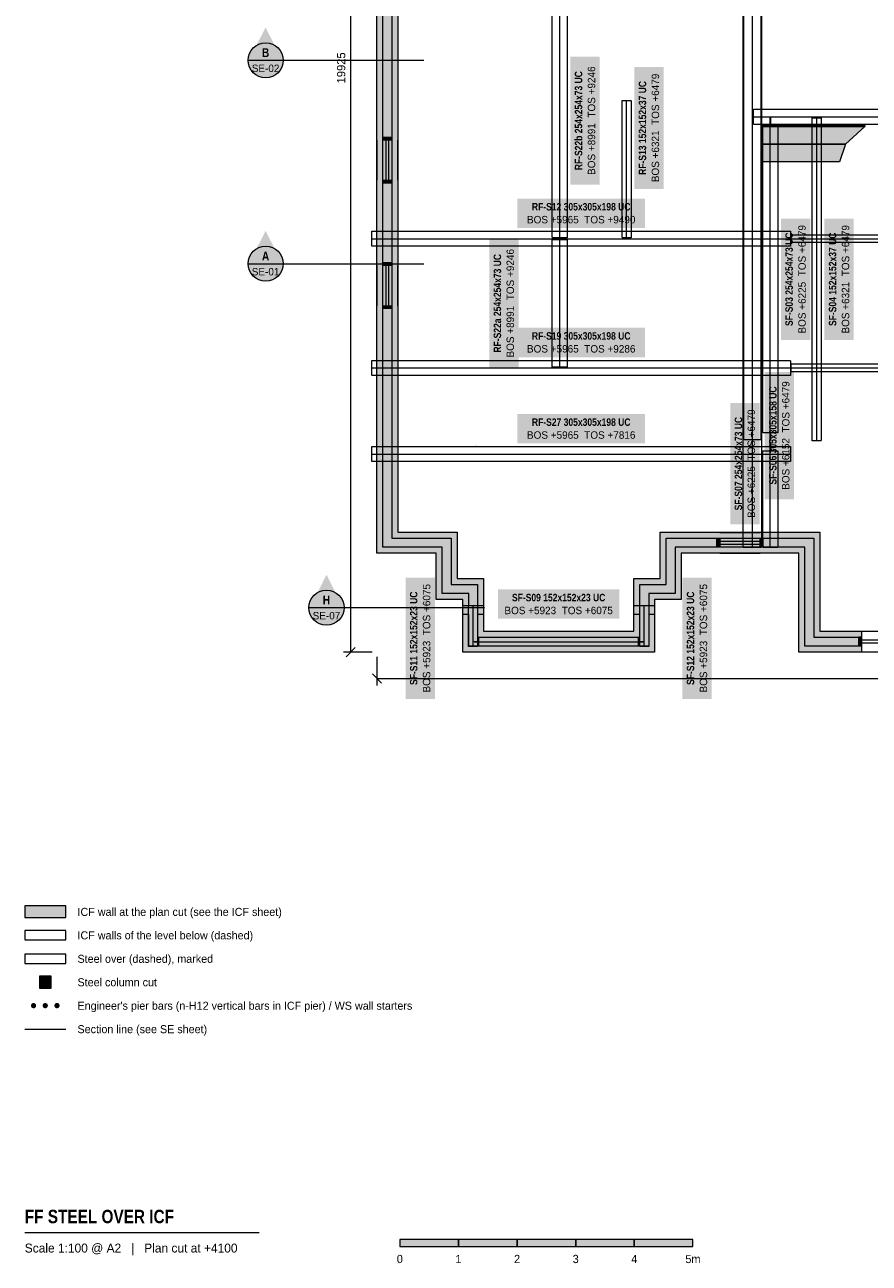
# Model space of a CAD drawing. Header units: millimetres. Extents: x -6044 to 39056, y -10454 to 29228.
# Tile 1 of 5: x -6044 to 8364, y -10454 to 10663. Entities that reach past the tile are written whole.
import ezdxf
from ezdxf.enums import TextEntityAlignment as Align

# ---------------------------------------------------------------- set-up
doc = ezdxf.new("R2010")
doc.units = ezdxf.units.MM
doc.linetypes.add('DASHED', pattern=[1.524, 1.27, -0.254])
for name, color, linetype in [('FILL-C_9E1A1A', 7, 'Continuous'), ('FILL-C_B2B2B5', 7, 'Continuous'), ('FILL-EPS', 7, 'Continuous'), ('FILL-INK', 7, 'Continuous'), ('FILL-RED', 7, 'Continuous'), ('FILL-STEEL', 7, 'Continuous'), ('FILL-TEAL_DK', 7, 'Continuous'), ('FILL-WHITE', 7, 'Continuous'), ('LINE-INK', 7, 'Continuous'), ('LINE-RED', 7, 'Continuous'), ('LINE-RED-DASH', 7, 'DASHED'), ('LINE-STEEL-DASH', 7, 'DASHED'), ('LINE-STEEL_GREY', 7, 'Continuous'), ('LINE-STEEL_GREY-DASH', 7, 'DASHED'), ('LINE-TEAL_DK', 7, 'Continuous'), ('TEXT-INK', 7, 'Continuous'), ('TEXT-RED', 7, 'Continuous'), ('TEXT-STEEL', 7, 'Continuous'), ('TEXT-STEEL_GREY', 7, 'Continuous')]:
    doc.layers.add(name, color=color, linetype=linetype)
doc.styles.add('OpenSansCondensed-Bold', font='OpenSansCondensed-Bold.ttf')

msp = doc.modelspace()

# ---------------------------------------------------------------- hatches: boundary and pattern name
at = {"layer": 'FILL-C_9E1A1A', "true_color": 0x9e1a1a}
h = msp.add_hatch(color=24, dxfattribs=at)
h.dxf.hatch_style = 1
h.paths.add_polyline_path([(-5849, -6062), (-5851, -6050), (-5855, -6039), (-5862, -6030), (-5871, -6023), (-5882, -6019), (-5894, -6017), (-5906, -6019), (-5916, -6023), (-5926, -6030), (-5933, -6039), (-5937, -6050), (-5939, -6062), (-5937, -6074), (-5933, -6084), (-5926, -6094), (-5916, -6101), (-5906, -6105), (-5894, -6107), (-5882, -6105), (-5871, -6101), (-5862, -6094), (-5855, -6084), (-5851, -6074)])
h = msp.add_hatch(color=24, dxfattribs=at)
h.dxf.hatch_style = 1
h.paths.add_polyline_path([(-5649, -6062), (-5651, -6050), (-5655, -6039), (-5662, -6030), (-5671, -6023), (-5682, -6019), (-5694, -6017), (-5706, -6019), (-5716, -6023), (-5726, -6030), (-5733, -6039), (-5737, -6050), (-5739, -6062), (-5737, -6074), (-5733, -6084), (-5726, -6094), (-5716, -6101), (-5706, -6105), (-5694, -6107), (-5682, -6105), (-5671, -6101), (-5662, -6094), (-5655, -6084), (-5651, -6074)])
h = msp.add_hatch(color=24, dxfattribs=at)
h.dxf.hatch_style = 1
h.paths.add_polyline_path([(-5449, -6062), (-5451, -6050), (-5455, -6039), (-5462, -6030), (-5471, -6023), (-5482, -6019), (-5494, -6017), (-5506, -6019), (-5516, -6023), (-5526, -6030), (-5533, -6039), (-5537, -6050), (-5539, -6062), (-5537, -6074), (-5533, -6084), (-5526, -6094), (-5516, -6101), (-5506, -6105), (-5494, -6107), (-5482, -6105), (-5471, -6101), (-5462, -6094), (-5455, -6084), (-5451, -6074)])
at = {"layer": 'FILL-C_B2B2B5', "true_color": 0xb2b2b5}
h = msp.add_hatch(color=253, dxfattribs=at)
h.dxf.hatch_style = 1
h.paths.add_polyline_path([(8235, 67), (7267, 67), (7267, 1755), (5052, 1755), (5052, 967), (4601, 967), (4601, 761), (4703, 761), (4703, 609), (4601, 609), (4601, 67), (1530, 67), (1530, 609), (1428, 609), (1428, 761), (1530, 761), (1530, 967), (1080, 967), (1080, 1755), (67, 1755), (67, 18889), (1823, 18889), (1823, 18737), (219, 18737), (219, 1907), (1232, 1907), (1232, 1119), (1682, 1119), (1682, 761), (1784, 761), (1784, 609), (1682, 609), (1682, 219), (4449, 219), (4449, 609), (4347, 609), (4347, 761), (4449, 761), (4449, 1119), (4899, 1119), (4899, 1907), (7419, 1907), (7419, 219), (8235, 219)])
at = {"layer": 'FILL-EPS', "true_color": 0xccffff}
h = msp.add_hatch(color=7, dxfattribs=at)
h.dxf.hatch_style = 1
h.paths.add_polyline_path([(1428, 865), (978, 865), (978, 1653), (-35, 1653), (-35, 18991), (1823, 18991), (1823, 18889), (67, 18889), (67, 1755), (1080, 1755), (1080, 967), (1530, 967), (1530, 761), (1428, 761)])
h = msp.add_hatch(color=7, dxfattribs=at)
h.dxf.hatch_style = 1
h.paths.add_polyline_path([(1823, 18635), (321, 18635), (321, 2009), (1334, 2009), (1334, 1221), (1784, 1221), (1784, 761), (1682, 761), (1682, 1119), (1232, 1119), (1232, 1907), (219, 1907), (219, 18737), (1823, 18737)])
h = msp.add_hatch(color=7, dxfattribs=at)
h.dxf.hatch_style = 1
h.paths.add_polyline_path([(4798, 1221), (4798, 2009), (7521, 2009), (7521, 321), (8235, 321), (8235, 219), (7419, 219), (7419, 1907), (4899, 1907), (4899, 1119), (4449, 1119), (4449, 761), (4347, 761), (4347, 1221)])
h = msp.add_hatch(color=7, dxfattribs=at)
h.dxf.hatch_style = 1
h.paths.add_polyline_path([(8235, -35), (7165, -35), (7165, 1653), (5153, 1653), (5153, 865), (4703, 865), (4703, 761), (4601, 761), (4601, 967), (5052, 967), (5052, 1755), (7267, 1755), (7267, 67), (8235, 67)])
h = msp.add_hatch(color=7, dxfattribs=at)
h.dxf.hatch_style = 1
h.paths.add_polyline_path([(4703, -35), (1428, -35), (1428, 609), (1530, 609), (1530, 67), (4601, 67), (4601, 609), (4703, 609)])
h = msp.add_hatch(color=7, dxfattribs=at)
h.dxf.hatch_style = 1
h.paths.add_polyline_path([(1784, 321), (4347, 321), (4347, 609), (4449, 609), (4449, 219), (1682, 219), (1682, 609), (1784, 609)])
h = msp.add_hatch(color=7, dxfattribs=at)
h.dxf.hatch_style = 1
h.paths.add_polyline_path([(-6044, -4562), (-5344, -4562), (-5344, -4362), (-6044, -4362)])
at = {"layer": 'FILL-INK', "true_color": 0x14141a}
h = msp.add_hatch(color=250, dxfattribs=at)
h.dxf.hatch_style = 1
h.paths.add_polyline_path([(356, -10172), (1356, -10172), (1356, -10052), (356, -10052)])
h = msp.add_hatch(color=250, dxfattribs=at)
h.dxf.hatch_style = 1
h.paths.add_polyline_path([(2356, -10172), (3356, -10172), (3356, -10052), (2356, -10052)])
h = msp.add_hatch(color=250, dxfattribs=at)
h.dxf.hatch_style = 1
h.paths.add_polyline_path([(4356, -10172), (5356, -10172), (5356, -10052), (4356, -10052)])
at = {"layer": 'FILL-RED', "true_color": 0xb81a1f}
h = msp.add_hatch(color=242, dxfattribs=at)
h.dxf.hatch_style = 1
h.paths.add_polyline_path([(-1935, 10617), (-2220, 10057), (-1650, 10057)])
h = msp.add_hatch(color=242, dxfattribs=at)
h.dxf.hatch_style = 1
h.paths.add_polyline_path([(-1935, 7149), (-2220, 6589), (-1650, 6589)])
h = msp.add_hatch(color=242, dxfattribs=at)
h.dxf.hatch_style = 1
h.paths.add_polyline_path([(-896, 1284), (-1181, 724), (-611, 724)])
at = {"layer": 'FILL-STEEL', "true_color": 0x0d2973}
h = msp.add_hatch(color=166, dxfattribs=at)
h.dxf.hatch_style = 1
h.paths.add_polyline_path([(-5794, -5762), (-5594, -5762), (-5594, -5562), (-5794, -5562)])
at = {"layer": 'FILL-TEAL_DK', "true_color": 0x006b5c}
h = msp.add_hatch(color=126, dxfattribs=at)
h.dxf.hatch_style = 1
h.paths.add_polyline_path([(63, 8746), (215, 8746), (215, 8696), (63, 8696)])
h = msp.add_hatch(color=126, dxfattribs=at)
h.dxf.hatch_style = 1
h.paths.add_polyline_path([(63, 8011), (215, 8011), (215, 7961), (63, 7961)])
h = msp.add_hatch(color=126, dxfattribs=at)
h.dxf.hatch_style = 1
h.paths.add_polyline_path([(63, 6608), (215, 6608), (215, 6558), (63, 6558)])
h = msp.add_hatch(color=126, dxfattribs=at)
h.dxf.hatch_style = 1
h.paths.add_polyline_path([(63, 5873), (215, 5873), (215, 5823), (63, 5823)])
h = msp.add_hatch(color=126, dxfattribs=at)
h.dxf.hatch_style = 1
h.paths.add_polyline_path([(5766, 1907), (5816, 1907), (5816, 1755), (5766, 1755)])
h = msp.add_hatch(color=126, dxfattribs=at)
h.dxf.hatch_style = 1
h.paths.add_polyline_path([(6501, 1907), (6551, 1907), (6551, 1755), (6501, 1755)])
h = msp.add_hatch(color=126, dxfattribs=at)
h.dxf.hatch_style = 1
h.paths.add_polyline_path([(8185, 224), (8235, 224), (8235, 72), (8185, 72)])
at = {"layer": 'FILL-WHITE', "true_color": 0xffffff}
h = msp.add_hatch(color=7, dxfattribs=at)
h.dxf.hatch_style = 1
h.paths.add_polyline_path([(-1635, 10057), (-1645, 10135), (-1675, 10207), (-1722, 10269), (-1785, 10317), (-1857, 10347), (-1935, 10357), (-2012, 10347), (-2085, 10317), (-2147, 10269), (-2194, 10207), (-2224, 10135), (-2235, 10057), (-2224, 9979), (-2194, 9907), (-2147, 9845), (-2085, 9797), (-2012, 9767), (-1935, 9757), (-1857, 9767), (-1785, 9797), (-1722, 9845), (-1675, 9907), (-1645, 9979)])
h = msp.add_hatch(color=7, dxfattribs=at)
h.dxf.hatch_style = 1
h.paths.add_polyline_path([(3767, 7934), (3767, 10122), (3266, 10122), (3266, 7934)])
h = msp.add_hatch(color=7, dxfattribs=at)
h.dxf.hatch_style = 1
h.paths.add_polyline_path([(4857, 7864), (4857, 9945), (4356, 9945), (4356, 7864)])
h = msp.add_hatch(color=7, dxfattribs=at)
h.dxf.hatch_style = 1
h.paths.add_polyline_path([(6538, 8948), (8288, 8948), (8288, 8928), (6538, 8928)])
h = msp.add_hatch(color=7, dxfattribs=at)
h.dxf.hatch_style = 1
h.paths.add_polyline_path([(6538, 8928), (8288, 8928), (7957, 8628), (6538, 8628), (6538, 8648)])
h = msp.add_hatch(color=7, dxfattribs=at)
h.dxf.hatch_style = 1
h.paths.add_polyline_path([(6538, 8628), (7957, 8628), (7855, 8328), (6538, 8328), (6538, 8348)])
h = msp.add_hatch(color=7, dxfattribs=at)
h.dxf.hatch_style = 1
h.paths.add_polyline_path([(2360, 7198), (4539, 7198), (4539, 7699), (2360, 7699)])
h = msp.add_hatch(color=7, dxfattribs=at)
h.dxf.hatch_style = 1
h.paths.add_polyline_path([(7359, 5287), (7359, 7359), (6858, 7359), (6858, 5287)])
h = msp.add_hatch(color=7, dxfattribs=at)
h.dxf.hatch_style = 1
h.paths.add_polyline_path([(8101, 5287), (8101, 7359), (7600, 7359), (7600, 5287)])
h = msp.add_hatch(color=7, dxfattribs=at)
h.dxf.hatch_style = 1
h.paths.add_polyline_path([(2382, 4824), (2382, 7003), (1881, 7003), (1881, 4824)])
h = msp.add_hatch(color=7, dxfattribs=at)
h.dxf.hatch_style = 1
h.paths.add_polyline_path([(-1635, 6589), (-1645, 6667), (-1675, 6739), (-1722, 6801), (-1785, 6849), (-1857, 6879), (-1935, 6889), (-2012, 6879), (-2085, 6849), (-2147, 6801), (-2194, 6739), (-2224, 6667), (-2235, 6589), (-2224, 6511), (-2194, 6439), (-2147, 6377), (-2085, 6329), (-2012, 6299), (-1935, 6289), (-1857, 6299), (-1785, 6329), (-1722, 6377), (-1675, 6439), (-1645, 6511)])
h = msp.add_hatch(color=7, dxfattribs=at)
h.dxf.hatch_style = 1
h.paths.add_polyline_path([(2360, 4995), (4539, 4995), (4539, 5496), (2360, 5496)])
h = msp.add_hatch(color=7, dxfattribs=at)
h.dxf.hatch_style = 1
h.paths.add_polyline_path([(7082, 2574), (7082, 4744), (6581, 4744), (6581, 2574)])
h = msp.add_hatch(color=7, dxfattribs=at)
h.dxf.hatch_style = 1
h.paths.add_polyline_path([(2360, 3525), (4539, 3525), (4539, 4026), (2360, 4026)])
h = msp.add_hatch(color=7, dxfattribs=at)
h.dxf.hatch_style = 1
h.paths.add_polyline_path([(6494, 2144), (6494, 4215), (5993, 4215), (5993, 2144)])
h = msp.add_hatch(color=7, dxfattribs=at)
h.dxf.hatch_style = 1
h.paths.add_polyline_path([(954, -834), (954, 1238), (453, 1238), (453, -834)])
h = msp.add_hatch(color=7, dxfattribs=at)
h.dxf.hatch_style = 1
h.paths.add_polyline_path([(5677, -834), (5677, 1238), (5176, 1238), (5176, -834)])
h = msp.add_hatch(color=7, dxfattribs=at)
h.dxf.hatch_style = 1
h.paths.add_polyline_path([(-596, 724), (-606, 802), (-636, 874), (-684, 936), (-746, 984), (-818, 1014), (-896, 1024), (-973, 1014), (-1046, 984), (-1108, 936), (-1156, 874), (-1186, 802), (-1196, 724), (-1186, 646), (-1156, 574), (-1108, 512), (-1046, 464), (-973, 434), (-896, 424), (-818, 434), (-746, 464), (-684, 512), (-636, 574), (-606, 646)])
h = msp.add_hatch(color=7, dxfattribs=at)
h.dxf.hatch_style = 1
h.paths.add_polyline_path([(2029, 534), (4101, 534), (4101, 1035), (2029, 1035)])
h = msp.add_hatch(color=7, dxfattribs=at)
h.dxf.hatch_style = 1
h.paths.add_polyline_path([(1356, -10172), (2356, -10172), (2356, -10052), (1356, -10052)])
h = msp.add_hatch(color=7, dxfattribs=at)
h.dxf.hatch_style = 1
h.paths.add_polyline_path([(3356, -10172), (4356, -10172), (4356, -10052), (3356, -10052)])

# ---------------------------------------------------------------- linework, layer by layer
at = {"layer": 'LINE-INK', "lineweight": 5}
for p, q in [((-485, 19891), (-485, -35)), ((-39, 8696), (-39, 8011)), ((114, 8696), (114, 8011)), ((164, 8696), (164, 8011)), ((317, 8696), (317, 8011)), ((-39, 6558), (-39, 5873)), ((114, 6558), (114, 5873)), ((164, 6558), (164, 5873)), ((317, 6558), (317, 5873)), ((5816, 2008), (6501, 2008)), ((5816, 1856), (6501, 1856)), ((5816, 1806), (6501, 1806)), ((5816, 1653), (6501, 1653)), ((8235, 326), (10720, 326)), ((-407, 43), (-562, -112)), ((8235, 173), (10720, 173)), ((8235, 123), (10720, 123)), ((-115, -35), (-605, -35)), ((-35, -115), (-35, -605)), ((8235, -30), (10720, -30)), ((-112, -407), (43, -562)), ((-35, -485), (32747, -485)), ((-6044, -9932), (-2044, -9932))]:
    msp.add_line(p, q, dxfattribs=at)
msp.add_lwpolyline([(321, 18635), (321, 2009), (1334, 2009), (1334, 1221), (1784, 1221), (1784, 321), (4347, 321), (4347, 1221), (4798, 1221), (4798, 2009), (7521, 2009), (7521, 321), (8235, 321), (8235, -35), (7165, -35), (7165, 1653), (5153, 1653), (5153, 865), (4703, 865), (4703, -35), (1428, -35), (1428, 865), (978, 865), (978, 1653), (-35, 1653), (-35, 18991)], dxfattribs=at)
for points in [[(6538, 8948), (6538, 8948), (8288, 8948), (8288, 8928), (8288, 8928), (6538, 8928)], [(6538, 8928), (8288, 8928), (7957, 8628), (6538, 8628), (6538, 8648)], [(6538, 8628), (6538, 8628), (7957, 8628), (7855, 8328), (7855, 8328), (7855, 8328), (7855, 8328), (6538, 8328), (6538, 8348)], [(-6044, -4562), (-5344, -4562), (-5344, -4362), (-6044, -4362)], [(-5794, -5762), (-5594, -5762), (-5594, -5562), (-5794, -5562)], [(356, -10172), (1356, -10172), (1356, -10052), (356, -10052)], [(1356, -10172), (2356, -10172), (2356, -10052), (1356, -10052)], [(2356, -10172), (3356, -10172), (3356, -10052), (2356, -10052)], [(3356, -10172), (4356, -10172), (4356, -10052), (3356, -10052)], [(4356, -10172), (5356, -10172), (5356, -10052), (4356, -10052)]]:
    msp.add_lwpolyline(points, close=True, dxfattribs=at)
at = {"layer": 'LINE-RED', "lineweight": 5}
for p, q in [((-2235, 10057), (-1635, 10057)), ((-2235, 6589), (-1635, 6589)), ((-1196, 724), (-596, 724))]:
    msp.add_line(p, q, dxfattribs=at)
for centre in [(-1935, 10057), (-1935, 6589), (-896, 724)]:
    msp.add_circle(centre, 300, dxfattribs=at)
at = {"layer": 'LINE-RED-DASH', "lineweight": 5}
for p, q in [((-1935, 10057), (765, 10057)), ((-1935, 6589), (765, 6589)), ((-896, 724), (1804, 724)), ((-6044, -6462), (-5344, -6462))]:
    msp.add_line(p, q, dxfattribs=at)
at = {"layer": 'LINE-STEEL-DASH', "lineweight": 5}
for p, q in [((6370, 1750), (6370, 11295)), ((3084, 7030), (3084, 11026)), ((4225, 7030), (4225, 9373)), ((6388, 9093), (12565, 9093)), ((6676, 3569), (6676, 9077)), ((7469, 3569), (7469, 9077)), ((-121, 7015), (7020, 7015)), ((3084, 4827), (3084, 7000)), ((7030, 7015), (12281, 7015)), ((-121, 4812), (7020, 4812)), ((7030, 4812), (12281, 4812)), ((6676, 1750), (6676, 3537)), ((-121, 3342), (7020, 3342)), ((1605, 63), (1605, 759)), ((4525, 63), (4525, 759)), ((1618, 143), (4512, 143))]:
    msp.add_line(p, q, dxfattribs=at)
for points in [[(6214, 11295), (6362, 11295), (6378, 11295), (6526, 11295), (6526, 1750), (6378, 1750), (6362, 1750), (6214, 1750)], [(2957, 7030), (2957, 7030), (2957, 11026), (2957, 11026), (3080, 11026), (3080, 11026), (3088, 11026), (3088, 11026), (3211, 11026), (3211, 11026), (3211, 7030), (3088, 7030), (3088, 7030), (3080, 7030), (3080, 7030)], [(4149, 7168), (4149, 9373), (4222, 9373), (4228, 9373), (4301, 9373), (4301, 7168), (4301, 7030), (4228, 7030), (4222, 7030), (4149, 7030)], [(6388, 8964), (6388, 9087), (6388, 9087), (6388, 9099), (6388, 9099), (6388, 9222), (6551, 9222), (6551, 9222), (12362, 9222), (12565, 9222), (12565, 9222), (12565, 9222), (12565, 9099), (12565, 9087), (12565, 9087), (12565, 9087), (12565, 8964), (12565, 8964), (12565, 8964), (12362, 8964), (6551, 8964)], [(6549, 8939), (6672, 8939), (6672, 9077), (6672, 9077), (6680, 9077), (6680, 9077), (6680, 8939), (6803, 8939), (6803, 8939), (6803, 3707), (6803, 3707), (6680, 3707), (6680, 3569), (6680, 3569), (6672, 3569), (6672, 3569), (6672, 3707), (6549, 3707), (6549, 3707), (6549, 8939)], [(7393, 3707), (7393, 3707), (7393, 3707), (7393, 8939), (7393, 9077), (7393, 9077), (7466, 9077), (7466, 9077), (7466, 9077), (7472, 9077), (7545, 9077), (7545, 9077), (7545, 9077), (7545, 8939), (7545, 8939), (7545, 8939), (7545, 3707), (7545, 3707), (7545, 3569), (7545, 3569), (7545, 3569), (7472, 3569), (7466, 3569), (7393, 3569)], [(-121, 7143), (-108, 7143), (51, 7143), (63, 7143), (3221, 7143), (3228, 7143), (3328, 7143), (7020, 7143), (7020, 7020), (7020, 7010), (7020, 6887), (3328, 6887), (3321, 6887), (3228, 6887), (3221, 6887), (63, 6887), (51, 6887), (-121, 6887)], [(63, 7143), (64, 7145), (64, 7145), (64, 7145), (64, 7145), (64, 7145)], [(2957, 4827), (2957, 4827), (2957, 4827), (2957, 7000), (2957, 7000), (2957, 7000), (2957, 7000), (3080, 7000), (3080, 7000), (3080, 7000), (3088, 7000), (3088, 7000), (3088, 7000), (3211, 7000), (3211, 7000), (3211, 7000), (3211, 7000), (3211, 4827), (3211, 4827), (3211, 4827), (3211, 4827), (3088, 4827), (3088, 4827), (3088, 4827), (3080, 4827), (3080, 4827), (3080, 4827), (2957, 4827)], [(3221, 7143), (3221, 7145), (3221, 7145), (3221, 7145), (3221, 7145)], [(3328, 7143), (3329, 7145), (3329, 7145), (3329, 7145), (3329, 7145)], [(7030, 7082), (7030, 7082), (12281, 7082), (12281, 7082), (12281, 7018), (12281, 7012), (12281, 6948), (12281, 6948), (7030, 6948), (7030, 6948), (7030, 7012), (7030, 7018)], [(-121, 4940), (-108, 4940), (63, 4940), (3017, 4940), (3024, 4940), (3117, 4940), (3124, 4940), (7020, 4940), (7020, 4817), (7020, 4807), (7020, 4684), (3124, 4684), (3117, 4684), (3024, 4684), (3017, 4684), (63, 4684), (51, 4684), (-121, 4684)], [(63, 4940), (64, 4942), (64, 4942), (64, 4942), (64, 4942), (64, 4942)], [(3017, 4940), (3017, 4942), (3017, 4942), (3017, 4942), (3017, 4942)], [(3124, 4940), (3125, 4942), (3125, 4942), (3125, 4942), (3125, 4942)], [(7030, 4879), (7030, 4879), (12281, 4879), (12281, 4879), (12281, 4815), (12281, 4809), (12281, 4745), (12281, 4745), (7030, 4745), (7030, 4745), (7030, 4809), (7030, 4815)], [(-121, 3470), (-108, 3470), (-108, 3470), (51, 3470), (51, 3470), (1547, 3470), (1554, 3470), (1554, 3470), (1647, 3470), (1647, 3470), (1654, 3470), (1654, 3470), (1654, 3470), (1654, 3470), (7020, 3470), (7020, 3470), (7020, 3347), (7020, 3337), (7020, 3337), (7020, 3214), (7020, 3214), (1654, 3214), (1654, 3214), (1647, 3214), (1554, 3214), (1547, 3214), (63, 3214), (63, 3214), (63, 3214), (51, 3214), (51, 3214), (-108, 3214), (-108, 3214), (-121, 3214)], [(1547, 3470), (1547, 3472), (1547, 3472), (1547, 3472)], [(1654, 3470), (1654, 3470), (1655, 3472), (1655, 3472), (1655, 3472)], [(6549, 1750), (6549, 1750), (6549, 3399), (6549, 3399), (6672, 3399), (6672, 3537), (6672, 3537), (6680, 3537), (6680, 3537), (6680, 3399), (6803, 3399), (6803, 3399), (6803, 1750), (6803, 1750), (6680, 1750), (6672, 1750)], [(63, 3214), (64, 3212), (64, 3212), (64, 3212)], [(1529, 63), (1529, 63), (1529, 759), (1602, 759), (1608, 759), (1681, 759), (1681, 759), (1681, 63), (1681, 63), (1608, 63), (1602, 63)], [(4449, 63), (4449, 759), (4522, 759), (4528, 759), (4601, 759), (4601, 63), (4528, 63), (4522, 63)], [(1618, 140), (1618, 146), (1706, 146), (1706, 219), (4424, 219), (4424, 146), (4512, 146), (4512, 140), (4424, 140), (4424, 67), (1706, 67), (1706, 140)], [(-6044, -5342), (-5344, -5342), (-5344, -5182), (-6044, -5182)]]:
    msp.add_lwpolyline(points, close=True, dxfattribs=at)
at = {"layer": 'LINE-STEEL_GREY', "lineweight": 5}
msp.add_lwpolyline([(219, 18737), (219, 1907), (1232, 1907), (1232, 1119), (1682, 1119), (1682, 761), (1784, 761), (1784, 609), (1682, 609), (1682, 219), (4449, 219), (4449, 609), (4347, 609), (4347, 761), (4449, 761), (4449, 1119), (4899, 1119), (4899, 1907), (7419, 1907), (7419, 219), (8235, 219), (8235, 67), (7267, 67), (7267, 1755), (5052, 1755), (5052, 967), (4601, 967), (4601, 761), (4703, 761), (4703, 609), (4601, 609), (4601, 67), (1530, 67), (1530, 609), (1428, 609), (1428, 761), (1530, 761), (1530, 967), (1080, 967), (1080, 1755), (67, 1755), (67, 18889)], dxfattribs=at)
at = {"layer": 'LINE-STEEL_GREY-DASH', "lineweight": 5}
for points in [[(11791, -35), (7165, -35), (7165, 1653), (5153, 1653), (5153, 865), (4703, 865), (4703, -35), (1428, -35), (1428, 865), (978, 865), (978, 1653), (-35, 1653), (-35, 18991)], [(321, 18635), (321, 2009), (1334, 2009), (1334, 1221), (1784, 1221), (1784, 321), (4347, 321), (4347, 1221), (4798, 1221), (4798, 2009), (7521, 2009), (7521, 321), (11435, 321)], [(6513, 11825), (6513, 10005), (6513, 10004), (6513, 9752), (6513, 8130), (6513, 7126), (6513, 3588), (6513, 3588), (6360, 3588), (6355, 3588), (6299, 3588), (6227, 3588), (6227, 3588), (6227, 3889), (6227, 5746), (6227, 8744), (6227, 9639), (6227, 11858)]]:
    msp.add_lwpolyline(points, dxfattribs=at)
msp.add_lwpolyline([(-6044, -4942), (-5344, -4942), (-5344, -4782), (-6044, -4782)], close=True, dxfattribs=at)
at = {"layer": 'LINE-TEAL_DK', "lineweight": 5}
for points in [[(63, 8746), (215, 8746), (215, 8696), (63, 8696)], [(63, 8011), (215, 8011), (215, 7961), (63, 7961)], [(63, 6608), (215, 6608), (215, 6558), (63, 6558)], [(63, 5873), (215, 5873), (215, 5823), (63, 5823)], [(5766, 1907), (5816, 1907), (5816, 1755), (5766, 1755)], [(6501, 1907), (6551, 1907), (6551, 1755), (6501, 1755)], [(8185, 224), (8235, 224), (8235, 72), (8185, 72)]]:
    msp.add_lwpolyline(points, close=True, dxfattribs=at)

# ---------------------------------------------------------------- texts
at = {"layer": 'TEXT-INK'}
msp.add_text('19925', height=142.2, rotation=90, dxfattribs=at).set_placement((-575, 9928), align=Align.CENTER)
for s, p in [('ICF wall at the plan cut (see the ICF sheet)', (-5144, -4532)), ('ICF walls of the level below (dashed)', (-5144, -4932)), ('Steel over (dashed), marked', (-5144, -5332)), ('Steel column cut', (-5144, -5732)), ("Engineer's pier bars (n-H12 vertical bars in ICF pier) / WS wall starters", (-5144, -6132)), ('Section line (see SE sheet)', (-5144, -6532))]:
    msp.add_text(s, height=137.16, dxfattribs=at).set_placement(p)
at = {"layer": 'TEXT-INK', "style": 'OpenSansCondensed-Bold'}
msp.add_text('FF STEEL OVER ICF', height=228.6, dxfattribs=at).set_placement((-6044, -9772))
at = {"layer": 'TEXT-INK'}
for s, height, p in [('0', 140, (356, -10452)), ('1', 140, (1356, -10452)), ('2', 140, (2356, -10452)), ('3', 140, (3356, -10452)), ('4', 140, (4356, -10452)), ('5m', 139.7, (5356, -10452))]:
    msp.add_text(s, height=height, dxfattribs=at).set_placement(p, align=Align.CENTER)
at = {"layer": 'TEXT-RED', "style": 'OpenSansCondensed-Bold'}
for s, p in [('B', (-1935, 10112)), ('A', (-1935, 6644)), ('H', (-896, 779))]:
    msp.add_text(s, height=152, dxfattribs=at).set_placement(p, align=Align.CENTER)
at = {"layer": 'TEXT-RED'}
for s, p in [('SE-02', (-1935, 9857)), ('SE-01', (-1935, 6389)), ('SE-07', (-896, 524))]:
    msp.add_text(s, height=127, dxfattribs=at).set_placement(p, align=Align.CENTER)
at = {"layer": 'TEXT-STEEL', "style": 'OpenSansCondensed-Bold'}
for s, p in [('RF-S22b 254x254x73 UC', (3468, 9028)), ('RF-S13 152x152x37 UC', (4558, 8904)), ('SF-S03 254x254x73 UC', (7060, 6323)), ('SF-S04 152x152x37 UC', (7802, 6323)), ('RF-S22a 254x254x73 UC', (2083, 5914)), ('SF-S06 305x305x158 UC', (6783, 3659)), ('SF-S07 254x254x73 UC', (6195, 3180)), ('SF-S11 152x152x23 UC', (655, 202)), ('SF-S12 152x152x23 UC', (5378, 202))]:
    msp.add_text(s, height=127, rotation=90, dxfattribs=at).set_placement(p, align=Align.CENTER)
at = {"layer": 'TEXT-STEEL'}
for s, p in [('BOS +8991  TOS +9246', (3689, 9028)), ('BOS +6321  TOS +6479', (4779, 8904)), ('BOS +6225  TOS +6479', (7281, 6323)), ('BOS +6321  TOS +6479', (8023, 6323)), ('BOS +8991  TOS +9246', (2303, 5914)), ('BOS +6152  TOS +6479', (7003, 3659)), ('BOS +6225  TOS +6479', (6415, 3180)), ('BOS +5923  TOS +6075', (875, 202)), ('BOS +5923  TOS +6075', (5599, 202))]:
    msp.add_text(s, height=127, rotation=90, dxfattribs=at).set_placement(p, align=Align.CENTER)
at = {"layer": 'TEXT-STEEL', "style": 'OpenSansCondensed-Bold'}
for s, p in [('RF-S12 305x305x198 UC', (3450, 7497)), ('RF-S19 305x305x198 UC', (3450, 5294)), ('RF-S27 305x305x198 UC', (3450, 3824)), ('SF-S09 152x152x23 UC', (3065, 833))]:
    msp.add_text(s, height=127, dxfattribs=at).set_placement(p, align=Align.CENTER)
at = {"layer": 'TEXT-STEEL'}
for s, p in [('BOS +5965  TOS +9490', (3450, 7277)), ('BOS +5965  TOS +9286', (3450, 5074)), ('BOS +5965  TOS +7816', (3450, 3604)), ('BOS +5923  TOS +6075', (3065, 613))]:
    msp.add_text(s, height=127, dxfattribs=at).set_placement(p, align=Align.CENTER)
at = {"layer": 'TEXT-STEEL_GREY'}
msp.add_text('Scale 1:100 @ A2   |   Plan cut at +4100', height=152.4, dxfattribs=at).set_placement((-6044, -10272))

doc.saveas('drawing.dxf')
